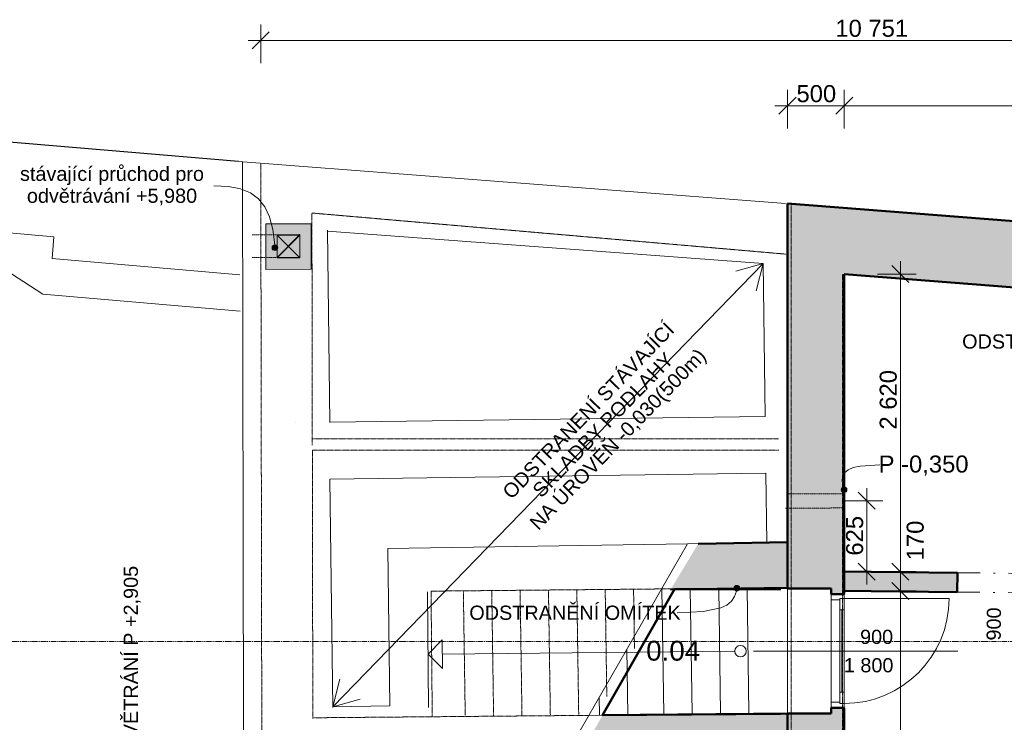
# Model space of a CAD drawing. Header units: millimetres. Extents: x -21760 to 4058, y -709 to 20030.
# Tile 4 of 5: x -13112 to -4437, y 13844 to 20030. Entities that reach past the tile are written whole.
import ezdxf

# ---------------------------------------------------------------- set-up
doc = ezdxf.new("R2010")
doc.units = ezdxf.units.MM
doc.header["$MEASUREMENT"] = 0
for name, pattern in [('Čerchovaná', [450, 200, -117.5, 15, -117.5]), ('Čerchovaná S', [3.5, 1.5, -0.85, 0.3, -0.85]), ('Čárkovaná M', [4.5, 2.5, -2]), ('Čárkovaná S', [2.5, 1.5, -1])]:
    doc.linetypes.add(name, pattern=pattern)
for name, color, linetype in [('3._POHLED ZÁPADNÍ_2_0', 7, 'Continuous'), ('3._POHLED ZÁPADNÍ_2_2D prvky - obecné', 7, 'Continuous'), ('3._POHLED ZÁPADNÍ_2_Anotace - SP', 7, 'Continuous'), ('3._POHLED ZÁPADNÍ_2_Bourané_2D prvky - obecné', 7, 'Continuous'), ('3._POHLED ZÁPADNÍ_2_Bourané_Anotace - SP', 7, 'Continuous'), ('3._POHLED ZÁPADNÍ_2_Bourané_Konstrukce - nosné', 7, 'Continuous'), ('3._POHLED ZÁPADNÍ_2_Bourané_Kresby a obrázky', 7, 'Continuous'), ('3._POHLED ZÁPADNÍ_2_Bourané_Kóty - SP', 7, 'Continuous'), ('3._POHLED ZÁPADNÍ_2_Konstrukce - nosné', 7, 'Continuous'), ('3._POHLED ZÁPADNÍ_2_Kresby a obrázky', 7, 'Continuous'), ('3._POHLED ZÁPADNÍ_2_Kóty - SP', 7, 'Continuous'), ('3._POHLED ZÁPADNÍ_2_Otvory – Dveře', 7, 'Continuous'), ('3._POHLED ZÁPADNÍ_2_Otvory – Značky dveří', 7, 'Continuous'), ('3._POHLED ZÁPADNÍ_2_Situace - terén', 7, 'Continuous'), ('3._POHLED ZÁPADNÍ_2_Výplně - Povrchové', 7, 'Continuous'), ('3._POHLED ZÁPADNÍ_2_Výplně – Řezové', 7, 'Continuous'), ('3._POHLED ZÁPADNÍ_2_Značky - řezy', 7, 'Continuous'), ('3._POHLED ZÁPADNÍ_2_Zóny', 7, 'Continuous')]:
    doc.layers.add(name, color=color, linetype=linetype)
doc.styles.add('GENEROVANÝ_STYL_1', font='txt')
doc.styles.add('GENEROVANÝ_STYL_2', font='txt')

msp = doc.modelspace()

# ---------------------------------------------------------------- hatches: boundary and pattern name
at = {"layer": '3._POHLED ZÁPADNÍ_2_Anotace - SP', "linetype": 'Continuous', "lineweight": 13}
msp.add_hatch(color=154, dxfattribs=at).paths.add_polyline_path([(-10888.6, 18022.4), (-10886.7, 18012.9), (-10881.2, 18004.7), (-10873.1, 17999.3), (-10863.6, 17997.4), (-10854, 17999.3), (-10845.9, 18004.7), (-10840.5, 18012.9), (-10838.6, 18022.4), (-10840.5, 18032), (-10845.9, 18040.1), (-10854, 18045.5), (-10863.6, 18047.4), (-10873.1, 18045.5), (-10881.2, 18040.1), (-10886.7, 18032)])
at = {"layer": '3._POHLED ZÁPADNÍ_2_Bourané_Anotace - SP', "linetype": 'Continuous', "lineweight": 13, "true_color": 0xe4ad2c}
for points in [[(-5873.4, 15891.6), (-5871.5, 15882), (-5866.1, 15873.9), (-5858, 15868.5), (-5848.4, 15866.6), (-5838.8, 15868.5), (-5830.7, 15873.9), (-5825.3, 15882), (-5823.4, 15891.6), (-5825.3, 15901.2), (-5830.7, 15909.3), (-5838.8, 15914.7), (-5848.4, 15916.6), (-5858, 15914.7), (-5866.1, 15909.3), (-5871.5, 15901.2)], [(-6818.9, 15024.2), (-6817, 15014.6), (-6811.6, 15006.5), (-6803.5, 15001.1), (-6793.9, 14999.2), (-6784.3, 15001.1), (-6776.2, 15006.5), (-6770.8, 15014.6), (-6768.9, 15024.2), (-6770.8, 15033.8), (-6776.2, 15041.9), (-6784.3, 15047.3), (-6793.9, 15049.2), (-6803.5, 15047.3), (-6811.6, 15041.9), (-6817, 15033.8)]]:
    msp.add_hatch(color=42, dxfattribs=at).paths.add_polyline_path(points)
at = {"layer": '3._POHLED ZÁPADNÍ_2_Výplně - Povrchové', "linetype": 'Continuous', "lineweight": 0, "true_color": 0xcbcbcb}
h = msp.add_hatch(color=9, dxfattribs=at)
h.paths.add_polyline_path([(-10943.4, 17831.6), (-10543.4, 17832.3), (-10544.1, 18232.3), (-10944.1, 18231.6)])
h.paths.add_polyline_path([(-10843.6, 17931.7), (-10843.9, 18131.7), (-10643.9, 18132.1), (-10643.6, 17932.1)], flags=0)
at = {"layer": '3._POHLED ZÁPADNÍ_2_Výplně – Řezové', "linetype": 'Continuous', "lineweight": 13}
for points in [[(-5847.6, 17790), (-6347.6, 18410.8), (-6347.6, 17829)], [(-5847.6, 18371.8), (-6347.6, 18410.8), (-5847.6, 17790)], [(-5847.6, 18371.8), (-5847.6, 17790), (-849.4, 17400.1), (-846.8, 17981.7)], [(-6347.6, 15021.3), (-5962.6, 15021.3), (-5962.6, 14971.3), (-5847.6, 14971.3), (-5847.6, 17790), (-6347.6, 17829)], [(-6347.6, 15428.4), (-7133.8, 15416.2), (-7377.5, 15013), (-6347.6, 15028.5)], [(-5862.1, 15170.2), (-5863.8, 15000.2), (-4852.7, 14990.5), (-4851.1, 15160.5)], [(-6347.6, 8851.1), (-5847.6, 8805.8), (-5847.6, 13971.3), (-5962.6, 13971.3), (-5962.6, 13921.3), (-6347.6, 13921.3)], [(-6314.2, 13922.2), (-7976, 13905.9), (-8254, 13421.2), (-6314.2, 13447.4)]]:
    msp.add_hatch(color=254, dxfattribs=at).paths.add_polyline_path(points)
at = {"layer": '3._POHLED ZÁPADNÍ_2_Výplně – Řezové', "linetype": 'Continuous', "lineweight": 0, "true_color": 0xd8ebd3}
for points in [[(-10843.7, 17935.6), (-10645.3, 18138), (-10843.8, 18135.6)], [(-10843.7, 17935.6), (-10643.7, 17939.6), (-10645.3, 18138)]]:
    msp.add_hatch(color=254, dxfattribs=at).paths.add_polyline_path(points)

# ---------------------------------------------------------------- linework, layer by layer
at = {"layer": '3._POHLED ZÁPADNÍ_2_2D prvky - obecné', "color": 7, "linetype": 'Continuous', "lineweight": 13}
for p, q in [((-12810.3, 18117.9), (-14888.9, 18298.8)), ((-10400.8, 18166.8), (-6561.8, 17884.1)), ((-12826.9, 17926.6), (-12810.3, 18117.9)), ((-11172.4, 17782.6), (-12826.9, 17926.6)), ((-6561.8, 17884.1), (-6544.9, 16537.4)), ((-12906.8, 17614.1), (-13295, 17862.8)), ((-11168.3, 17462.8), (-12906.8, 17614.1)), ((-10678.9, 16481.1), (-10678.8, 16481.1)), ((-6538.6, 16037.4), (-6530.9, 15425.3))]:
    msp.add_line(p, q, dxfattribs=at)
at = {"layer": '3._POHLED ZÁPADNÍ_2_2D prvky - obecné', "color": 7, "linetype": 'Continuous', "lineweight": 50}
msp.add_line((-6407.5, 15016.7), (-7344.1, 15016.7), dxfattribs=at)
at = {"layer": '3._POHLED ZÁPADNÍ_2_2D prvky - obecné', "color": 7, "linetype": 'Continuous', "lineweight": 13, "flags": 128}
for points in [[(-6363.8, 18411.2), (-11185.3, 18781.6)], [(-11148, 18778.7), (-11142, 15386.5), (-11130.4, 9239.1)], [(-10400.9, 18177.8), (-10378.8, 16483.1)], [(-10378.8, 15985.1), (-10352.6, 13973.6)], [(-7228.7, 15414.3), (-9869.7, 15375.2)], [(-9869.7, 15375.2), (-9851.6, 13987.3)], [(-7228.7, 15414.3), (-8376.5, 13419.4)], [(-6530.9, 15425.3), (-7228.7, 15414.3)], [(-9518.4, 14992.6), (-9509.4, 13974.4)], [(-9851.6, 13987.3), (-10352.6, 13979.8)]]:
    msp.add_lwpolyline(points, dxfattribs=at)
at = {"layer": '3._POHLED ZÁPADNÍ_2_2D prvky - obecné', "color": 7, "linetype": 'Čárkovaná M', "lineweight": 13, "flags": 128}
for points in [[(-10988.1, 18766.4), (-10970.7, 9084.1)], [(-5863.8, 17790.5), (-5860.8, 8505.3), (-6314.2, 8546.3), (-6314.2, 18403.4), (-5862.9, 18374), (-5862.9, 18372.2)]]:
    msp.add_lwpolyline(points, dxfattribs=at)
at = {"layer": '3._POHLED ZÁPADNÍ_2_2D prvky - obecné', "color": 7, "linetype": 'Continuous', "lineweight": 50, "flags": 128}
for points in [[(-7344.1, 15016.7), (-7976.1, 13905.8)], [(-6408.8, 13919.6), (-7976.1, 13905.8)]]:
    msp.add_lwpolyline(points, dxfattribs=at)
at = {"layer": '3._POHLED ZÁPADNÍ_2_Anotace - SP', "color": 154, "linetype": 'Continuous', "lineweight": 13, "flags": 128}
msp.add_lwpolyline([(-10865.4, 18047.4), (-10882.4, 18181.4), (-10910.7, 18292.7), (-10951.8, 18382.8), (-11007.1, 18453.1), (-11078.1, 18505.2), (-11166.4, 18540.6), (-11273.4, 18560.7), (-11400.6, 18567.1)], dxfattribs=at)
at = {"layer": '3._POHLED ZÁPADNÍ_2_Anotace - SP', "color": 154, "linetype": 'Continuous', "lineweight": 13}
msp.add_circle((-10863.6, 18022.4), 25, dxfattribs=at)
at = {"layer": '3._POHLED ZÁPADNÍ_2_Bourané_2D prvky - obecné', "color": 42, "linetype": 'Continuous', "lineweight": 13, "true_color": 0xe4ad2c}
for p, q in [((-10378.9, 16485.2), (-6544.9, 16537.4)), ((-10378.8, 15985.1), (-6538.6, 16037.4))]:
    msp.add_line(p, q, dxfattribs=at)
at = {"layer": '3._POHLED ZÁPADNÍ_2_Bourané_2D prvky - obecné', "color": 42, "linetype": 'Čárkovaná M', "lineweight": 13, "true_color": 0xe4ad2c, "flags": 128}
for points in [[(-10534, 16338.7), (-6426.6, 16339)], [(-6425.2, 16239), (-10533.8, 16238.7)]]:
    msp.add_lwpolyline(points, dxfattribs=at)
at = {"layer": '3._POHLED ZÁPADNÍ_2_Bourané_Anotace - SP', "color": 42, "linetype": 'Continuous', "lineweight": 13, "true_color": 0xe4ad2c, "flags": 128}
for points in [[(-5855.9, 15915.5), (-5865, 15965.4), (-5861.6, 16007), (-5845, 16040.6), (-5814.2, 16066.9), (-5768.6, 16086.4), (-5707.3, 16099.6), (-5534.6, 16109.6)], [(-6797.8, 14999.5), (-6814, 14950.3), (-6841.6, 14909.5), (-6881.9, 14876.4), (-6936.1, 14850.5), (-7091.7, 14818.3), (-7318.8, 14808.5)]]:
    msp.add_lwpolyline(points, dxfattribs=at)
at = {"layer": '3._POHLED ZÁPADNÍ_2_Bourané_Anotace - SP', "color": 42, "linetype": 'Continuous', "lineweight": 13, "true_color": 0xe4ad2c}
for centre in [(-5848.4, 15891.6), (-6793.9, 15024.2)]:
    msp.add_circle(centre, 25, dxfattribs=at)
at = {"layer": '3._POHLED ZÁPADNÍ_2_Bourané_Konstrukce - nosné', "color": 42, "linetype": 'Continuous', "lineweight": 20, "true_color": 0xe4ad2c}
msp.add_line((-10352.6, 13979.8), (-6561.8, 17884.1), dxfattribs=at)
at = {"layer": '3._POHLED ZÁPADNÍ_2_Bourané_Konstrukce - nosné', "color": 42, "linetype": 'Continuous', "lineweight": 13, "true_color": 0xe4ad2c}
for p, q in [((-6561.8, 17884.1), (-6802.3, 17815.9)), ((-6561.8, 17884.1), (-6622.9, 17641.7)), ((-10352.6, 13979.8), (-10291.5, 14222.2)), ((-10352.6, 13979.8), (-10112.1, 14048.1))]:
    msp.add_line(p, q, dxfattribs=at)
at = {"layer": '3._POHLED ZÁPADNÍ_2_Bourané_Kresby a obrázky', "color": 42, "linetype": 'Čárkovaná S', "lineweight": 13, "true_color": 0xe4ad2c}
for p, q in [((-5848.2, 15856.6), (-6337.6, 15854.1)), ((-5848.3, 15856.6), (-5847.6, 15731.1)), ((-5847.6, 15731.1), (-6364.1, 15728.4))]:
    msp.add_line(p, q, dxfattribs=at)
at = {"layer": '3._POHLED ZÁPADNÍ_2_Bourané_Kóty - SP', "color": 42, "linetype": 'Continuous', "lineweight": 13, "true_color": 0xe4ad2c}
for p, q in [((-5649.4, 15793.9), (-5649.4, 15906.4)), ((-5508.8, 15793.9), (-5849.4, 15793.9)), ((-5574.4, 15718.9), (-5724.4, 15868.9)), ((-5649.4, 15170.1), (-5649.4, 15793.9)), ((-5724.4, 15245.1), (-5574.4, 15095.1)), ((-5508.8, 15170.1), (-5849.4, 15170.1)), ((-5649.4, 15057.6), (-5649.4, 15170.1))]:
    msp.add_line(p, q, dxfattribs=at)
at = {"layer": '3._POHLED ZÁPADNÍ_2_Konstrukce - nosné', "color": 7, "linetype": 'Continuous', "lineweight": 25}
msp.add_line((-11185.3, 18781.6), (-14888.9, 19092.6), dxfattribs=at)
at = {"layer": '3._POHLED ZÁPADNÍ_2_Konstrukce - nosné', "color": 254, "linetype": 'Continuous', "lineweight": 13}
for p, q in [((-10843.9, 18131.7), (-10643.6, 17932.1)), ((-10843.6, 17931.7), (-10643.9, 18132.1))]:
    msp.add_line(p, q, dxfattribs=at)
at = {"layer": '3._POHLED ZÁPADNÍ_2_Konstrukce - nosné', "color": 7, "linetype": 'Continuous', "lineweight": 50}
for p, q in [((-4851.1, 15160.5), (-4852.7, 14990.5)), ((-5962.6, 15021.3), (-6347.6, 15021.3)), ((-5962.6, 14971.3), (-5962.6, 15021.3)), ((-5847.6, 14971.3), (-5962.6, 14971.3)), ((-5962.6, 13971.3), (-5962.6, 13921.3)), ((-5847.6, 13971.3), (-5962.6, 13971.3)), ((-5962.6, 13921.3), (-6347.6, 13921.3))]:
    msp.add_line(p, q, dxfattribs=at)
at = {"layer": '3._POHLED ZÁPADNÍ_2_Konstrukce - nosné', "color": 7, "linetype": 'Continuous', "lineweight": 50, "flags": 128}
for points in [[(-6347.6, 18410.8), (-6347.6, 17829)], [(-846.8, 17981.7), (-6347.6, 18410.8)], [(-6347.6, 17829), (-6347.6, 15021.3)], [(-5847.6, 14971.3), (-5847.6, 17790)], [(-5847.6, 17790), (-849.4, 17400.1)], [(-6347.6, 15428.4), (-7133.8, 15416.2)], [(-4851.1, 15160.5), (-5862.1, 15170.2)], [(-7377.5, 15013), (-6347.6, 15028.5)], [(-5863.8, 15000.2), (-4852.7, 14990.5)], [(-5847.6, 11389.2), (-5847.6, 13971.3)], [(-6314.2, 13922.2), (-7976, 13905.9)], [(-6347.6, 13921.3), (-6347.6, 8549.8)]]:
    msp.add_lwpolyline(points, dxfattribs=at)
at = {"layer": '3._POHLED ZÁPADNÍ_2_Konstrukce - nosné', "color": 254, "linetype": 'Continuous', "lineweight": 13, "flags": 128}
for points in [[(-10943.4, 17831.6), (-10543.4, 17832.3), (-10544.1, 18232.3), (-10944.1, 18231.6)], [(-10843.6, 17931.7), (-10843.9, 18131.7), (-10643.9, 18132.1), (-10643.6, 17932.1)]]:
    msp.add_lwpolyline(points, close=True, dxfattribs=at)
at = {"layer": '3._POHLED ZÁPADNÍ_2_Kresby a obrázky', "color": 7, "linetype": 'Čárkovaná S', "lineweight": 13}
for p, q in [((-10843.8, 18135.6), (-11063.5, 18135.6)), ((-10843.8, 17935.6), (-11063.5, 17935.6))]:
    msp.add_line(p, q, dxfattribs=at)
at = {"layer": '3._POHLED ZÁPADNÍ_2_Kresby a obrázky', "color": 7, "linetype": 'Čárkovaná M', "lineweight": 13}
for p, q in [((-8437, 13909.6), (-8453.5, 15008.3)), ((-8187.1, 13912), (-8203.6, 15010.7)), ((-7939.5, 14070.5), (-7953.6, 15013.1)), ((-7695.9, 14493.9), (-7703.7, 15015.5)), ((-9186.8, 13902.4), (-9203.3, 15001.1)), ((-8936.8, 13904.8), (-8953.3, 15003.5)), ((-8686.9, 13907.2), (-8703.4, 15005.9))]:
    msp.add_line(p, q, dxfattribs=at)
at = {"layer": '3._POHLED ZÁPADNÍ_2_Kresby a obrázky', "color": 7, "linetype": 'Continuous', "lineweight": 13}
for p, q in [((-7437.3, 13919.2), (-7453.8, 15017.9)), ((-7187.4, 13921.6), (-7203.8, 15020.3)), ((-6937.4, 13924), (-6953.9, 15022.7)), ((-6687.5, 13926.4), (-6704, 15025.1)), ((-9513.6, 14442.1), (-9389.8, 14568.3)), ((-9389.8, 14568.3), (-9387.3, 14318.3)), ((-7753.1, 13910.7), (-7761.8, 14487.8)), ((-9513.6, 14442.1), (-9387.3, 14318.3)), ((-8003.1, 13908.3), (-8005.4, 14064.4))]:
    msp.add_line(p, q, dxfattribs=at)
at = {"layer": '3._POHLED ZÁPADNÍ_2_Kresby a obrázky', "color": 8, "linetype": 'Čerchovaná S', "lineweight": 13}
msp.add_line((-5863.8, 14997.2), (-5863.8, 15000.2), dxfattribs=at)
at = {"layer": '3._POHLED ZÁPADNÍ_2_Kresby a obrázky', "color": 8, "linetype": 'Continuous', "lineweight": 13}
msp.add_line((-6812.7, 14469.6), (-9388.6, 14443.3), dxfattribs=at)
at = {"layer": '3._POHLED ZÁPADNÍ_2_Kresby a obrázky', "color": 7, "linetype": 'Čárkovaná M', "lineweight": 13, "flags": 128}
for points in [[(-10533.9, 16283.6), (-10537.6, 18327.7), (-6352.1, 17964.8)], [(-10529.5, 13877.2), (-10533.8, 16238.7)], [(-6347.6, 15028.5), (-9487.9, 14998.4), (-9477.4, 13898.1)], [(-10529.5, 13883.3), (-8097.3, 13904.7)]]:
    msp.add_lwpolyline(points, dxfattribs=at)
at = {"layer": '3._POHLED ZÁPADNÍ_2_Kresby a obrázky', "color": 7, "linetype": 'Continuous', "lineweight": 13, "flags": 128}
msp.add_lwpolyline([(-8097.3, 13904.7), (-6408.8, 13919.6)], dxfattribs=at)
at = {"layer": '3._POHLED ZÁPADNÍ_2_Kresby a obrázky', "color": 8, "linetype": 'Continuous', "lineweight": 13}
msp.add_circle((-6761.7, 14469.6), 51, dxfattribs=at)
at = {"layer": '3._POHLED ZÁPADNÍ_2_Kóty - SP', "color": 154, "linetype": 'Continuous', "lineweight": 13}
for p, q in [((-10988.1, 19647.1), (-10988.1, 19987.7)), ((-10913.1, 19922.1), (-11063.1, 19772.1)), ((-11100.6, 19847.1), (-10988.1, 19847.1)), ((-10988.1, 19847.1), (-237, 19847.1)), ((-6272.6, 19346.8), (-6422.6, 19196.8)), ((-6347.6, 19071.8), (-6347.6, 19412.5)), ((-5772.6, 19346.8), (-5922.6, 19196.8)), ((-5847.6, 19071.8), (-5847.6, 19412.5)), ((-6460.1, 19271.8), (-6347.6, 19271.8)), ((-6347.6, 19271.8), (-5847.6, 19271.8)), ((-5847.6, 19271.8), (-817.3, 19271.8)), ((-5353.3, 17790), (-5353.3, 17902.5)), ((-5212.7, 17790), (-5553.3, 17790)), ((-5278.3, 17715), (-5428.3, 17865)), ((-5353.3, 15170.2), (-5353.3, 17790)), ((-5428.3, 15245.2), (-5278.3, 15095.2)), ((-5212.7, 15170.2), (-5553.3, 15170.2)), ((-5353.3, 15000.2), (-5353.3, 15170.2)), ((-5428.3, 15075.2), (-5278.3, 14925.2)), ((-5212.7, 15000.2), (-5553.3, 15000.2)), ((-5353.3, 11389.6), (-5353.3, 15000.2))]:
    msp.add_line(p, q, dxfattribs=at)
at = {"layer": '3._POHLED ZÁPADNÍ_2_Otvory – Dveře', "color": 8, "linetype": 'Čerchovaná', "lineweight": 13}
for p, q in [((-4851.1, 15160.5), (-4852.7, 14990.5)), ((-4851.1, 15160.5), (-3951.1, 15151.9)), ((-4852.7, 14990.5), (-3952.8, 14981.9))]:
    msp.add_line(p, q, dxfattribs=at)
at = {"layer": '3._POHLED ZÁPADNÍ_2_Otvory – Dveře', "color": 8, "linetype": 'Continuous', "lineweight": 13}
for p, q in [((-6347.6, 13921.3), (-6347.6, 15021.3)), ((-5962.6, 15021.3), (-6347.6, 15021.3)), ((-5962.6, 14971.3), (-5962.6, 15021.3)), ((-5962.6, 14971.3), (-5847.6, 14971.3)), ((-5962.6, 14921.3), (-5962.6, 14971.3)), ((-5847.6, 14971.3), (-5962.6, 14971.3)), ((-5847.6, 14971.3), (-5962.6, 14971.3)), ((-5962.6, 14921.3), (-5962.6, 14021.3)), ((-5887.6, 14921.3), (-5962.6, 14921.3)), ((-5847.6, 14933.3), (-5887.6, 14933.3)), ((-5887.6, 14933.3), (-5887.6, 14921.3)), ((-5887.6, 14933.3), (-5887.6, 14833.3)), ((-5847.6, 14933.3), (-5887.6, 14933.3)), ((-5887.6, 14021.3), (-5887.6, 14921.3)), ((-5847.6, 13971.3), (-5847.6, 14971.3)), ((-5847.6, 14971.3), (-5847.6, 14933.3)), ((-5847.6, 14933.3), (-4923.6, 14933.3)), ((-5847.6, 14833.3), (-5847.6, 14933.3)), ((-5887.6, 14833.3), (-5847.6, 14833.3)), ((-5867.6, 14109.3), (-5867.6, 14833.3)), ((-5847.6, 14109.3), (-5887.6, 14109.3)), ((-5887.6, 14109.3), (-5887.6, 14009.3)), ((-5847.6, 14009.3), (-5847.6, 14109.3)), ((-5962.6, 14021.3), (-5887.6, 14021.3)), ((-5962.6, 13971.3), (-5962.6, 14021.3)), ((-5847.6, 13971.3), (-5962.6, 13971.3)), ((-5847.6, 13971.3), (-5962.6, 13971.3)), ((-5847.6, 13971.3), (-5962.6, 13971.3)), ((-5962.6, 13971.3), (-5962.6, 13921.3)), ((-5887.6, 14021.3), (-5887.6, 14009.3)), ((-5887.6, 14009.3), (-5847.6, 14009.3)), ((-5887.6, 14009.3), (-5847.6, 14009.3)), ((-5847.6, 14009.3), (-5847.6, 13971.3)), ((-5962.6, 13921.3), (-6347.6, 13921.3))]:
    msp.add_line(p, q, dxfattribs=at)
at = {"layer": '3._POHLED ZÁPADNÍ_2_Otvory – Dveře', "color": 8, "linetype": 'Continuous', "lineweight": 13, "flags": 128}
for points in [[(-5867.6, 14109.3), (-5867.6, 14833.3), (-5887.6, 14833.3), (-5887.6, 14109.3)], [(-5847.6, 14109.3), (-5847.6, 14833.3), (-5867.6, 14833.3), (-5867.6, 14109.3)]]:
    msp.add_lwpolyline(points, close=True, dxfattribs=at)
at = {"layer": '3._POHLED ZÁPADNÍ_2_Otvory – Dveře', "color": 8, "linetype": 'Continuous', "lineweight": 13}
msp.add_arc((-5847.6, 14933.3), 924, 270, 0, dxfattribs=at)
at = {"layer": '3._POHLED ZÁPADNÍ_2_Otvory – Značky dveří', "color": 154, "linetype": 'Continuous', "lineweight": 13}
msp.add_line((-4847.6, 14471.3), (-6647.6, 14471.3), dxfattribs=at)
at = {"layer": '3._POHLED ZÁPADNÍ_2_Situace - terén', "color": 8, "linetype": 'Continuous', "lineweight": 20, "flags": 128}
for points in [[(-10843.7, 17935.6), (-10843.8, 18135.6), (-10645.3, 18138)], [(-10843.7, 17935.6), (-10643.7, 17939.6), (-10645.3, 18138)]]:
    msp.add_lwpolyline(points, close=True, dxfattribs=at)
at = {"layer": '3._POHLED ZÁPADNÍ_2_Značky - řezy', "color": 154, "linetype": 'Čerchovaná S', "lineweight": 13}
msp.add_line((-21003.5, 14554.5), (-2556, 14554.5), dxfattribs=at)

# ---------------------------------------------------------------- texts
at = {"layer": '3._POHLED ZÁPADNÍ_2_0', "color": 42, "linetype": 'Continuous', "lineweight": 13, "true_color": 0xe4ad2c, "insert": (-7771.6, 16267.2), "char_height": 125, "width": 2591.346, "attachment_point": 8, "rotation": 45.86839, "line_spacing_factor": 0.865762, "style": 'GENEROVANÝ_STYL_1'}
msp.add_mtext('\\A1;{\\pqc;\\fArial|b0|i0|c238|p38;ODSTRANENÍ STÁVAJÍCÍ SKLADBY PODLAHY \\P\\pqc;\\fArial|b0|i0|c238|p38;NA ÚROVĚŇ -0,\\fArial|b0|i0|c238|p38;0\\fArial|b0|i0|c238|p38;30(500m)}', dxfattribs=at)
at = {"layer": '3._POHLED ZÁPADNÍ_2_Anotace - SP', "color": 154, "linetype": 'Continuous', "lineweight": 13, "insert": (-12298.8, 18564.9), "char_height": 125, "width": 1796.442, "attachment_point": 5, "line_spacing_factor": 0.927326, "style": 'GENEROVANÝ_STYL_1'}
msp.add_mtext('\\A1;{\\pqc;\\fArial|b0|i0|c238|p38;stávající průchod pro odvětrávání +\\fArial|b0|i0|c238|p38;5,980\\fArial|b0|i0|c238|p38; }', dxfattribs=at)
at = {"layer": '3._POHLED ZÁPADNÍ_2_Anotace - SP', "color": 42, "linetype": 'Continuous', "lineweight": 13, "true_color": 0xe4ad2c, "style": 'GENEROVANÝ_STYL_1'}
for s, insert, char_height, attachment_point in [('\\A1;{\\pql;\\fArial|b0|i0|c238|p38;ODSTRANĚNÍ OMÍTEK}', (-4809, 17195.8), 125, 4), ('\\A1;{\\pqc;\\fArial|b0|i0|c238|p38;P -0,350}', (-5148.6, 16103.6), 150, 5), ('\\A1;{\\pql;\\fArial|b0|i0|c238|p38;ODSTRANĚNÍ OMÍTEK}', (-9150.8, 14807.5), 125, 4)]:
    msp.add_mtext(s, dxfattribs=dict(at, insert=insert, char_height=char_height, attachment_point=attachment_point))
at = {"layer": '3._POHLED ZÁPADNÍ_2_Anotace - SP', "color": 154, "linetype": 'Continuous', "lineweight": 13, "insert": (-12121.3, 14311.4), "char_height": 125, "attachment_point": 5, "rotation": 90, "style": 'GENEROVANÝ_STYL_1'}
msp.add_mtext('\\A1;{\\pqc;\\fArial|b0|i0|c238|p38; ODVĚTRÁNÍ P +2,905}', dxfattribs=at)
at = {"layer": '3._POHLED ZÁPADNÍ_2_Kóty - SP', "color": 154, "linetype": 'Continuous', "lineweight": 13, "char_height": 150, "attachment_point": 7, "style": 'GENEROVANÝ_STYL_2'}
for s, insert, width in [('\\A1;{\\pql;\\fArial|b0|i0|c0|p38;10\xa0751}', (-5925.9, 19877.1), 626.744), ('\\A1;{\\pql;\\fArial|b0|i0|c0|p38;500}', (-6268.4, 19301.8), 341.487)]:
    msp.add_mtext(s, dxfattribs=dict(at, insert=insert, width=width))
at = {"layer": '3._POHLED ZÁPADNÍ_2_Kóty - SP', "color": 154, "linetype": 'Continuous', "lineweight": 13, "char_height": 150, "attachment_point": 7, "rotation": 90, "style": 'GENEROVANÝ_STYL_2'}
for s, insert, width in [('\\A1;{\\pql;\\fArial|b0|i0|c0|p38;2\xa0620}', (-5383.3, 16421), 512.914), ('\\A1;{\\pql;\\fArial|b0|i0|c0|p38;170}', (-5145.6, 15269.5), 341.487)]:
    msp.add_mtext(s, dxfattribs=dict(at, insert=insert, width=width))
at = {"layer": '3._POHLED ZÁPADNÍ_2_Kóty - SP', "color": 42, "linetype": 'Continuous', "lineweight": 13, "true_color": 0xe4ad2c, "insert": (-5679.4, 15311.2), "char_height": 150, "width": 341.487, "attachment_point": 7, "rotation": 90, "style": 'GENEROVANÝ_STYL_2'}
msp.add_mtext('\\A1;{\\pql;\\fArial|b0|i0|c0|p38;625}', dxfattribs=at)
at = {"layer": '3._POHLED ZÁPADNÍ_2_Otvory – Značky dveří', "color": 7, "linetype": 'Continuous', "lineweight": 20, "insert": (-4467.3, 14562.9), "char_height": 125, "attachment_point": 7, "rotation": 89.45, "style": 'GENEROVANÝ_STYL_1'}
msp.add_mtext('\\A1;{\\pql;\\pt50;\\fArial|b0|i0|c238|p38;900}', dxfattribs=at)
at = {"layer": '3._POHLED ZÁPADNÍ_2_Otvory – Značky dveří', "color": 7, "linetype": 'Continuous', "lineweight": 20, "char_height": 125, "attachment_point": 7, "style": 'GENEROVANÝ_STYL_1'}
for s, insert in [('\\A1;{\\pql;\\pt50;\\fArial|b0|i0|c238|p38;900}', (-5708.3, 14531.8)), ('\\A1;{\\pql;\\pt50;\\fArial|b0|i0|c238|p38;1\xa0800}', (-5851.2, 14281.8))]:
    msp.add_mtext(s, dxfattribs=dict(at, insert=insert))
at = {"layer": '3._POHLED ZÁPADNÍ_2_Zóny', "color": 154, "linetype": 'Continuous', "lineweight": 13, "insert": (-7592.8, 14561.5), "char_height": 175, "attachment_point": 1, "style": 'GENEROVANÝ_STYL_1'}
msp.add_mtext('\\A1;{\\pql;\\pt0;\\fArial|b0|i0|c238|p38;0.04}', dxfattribs=at)

doc.saveas('drawing.dxf')
